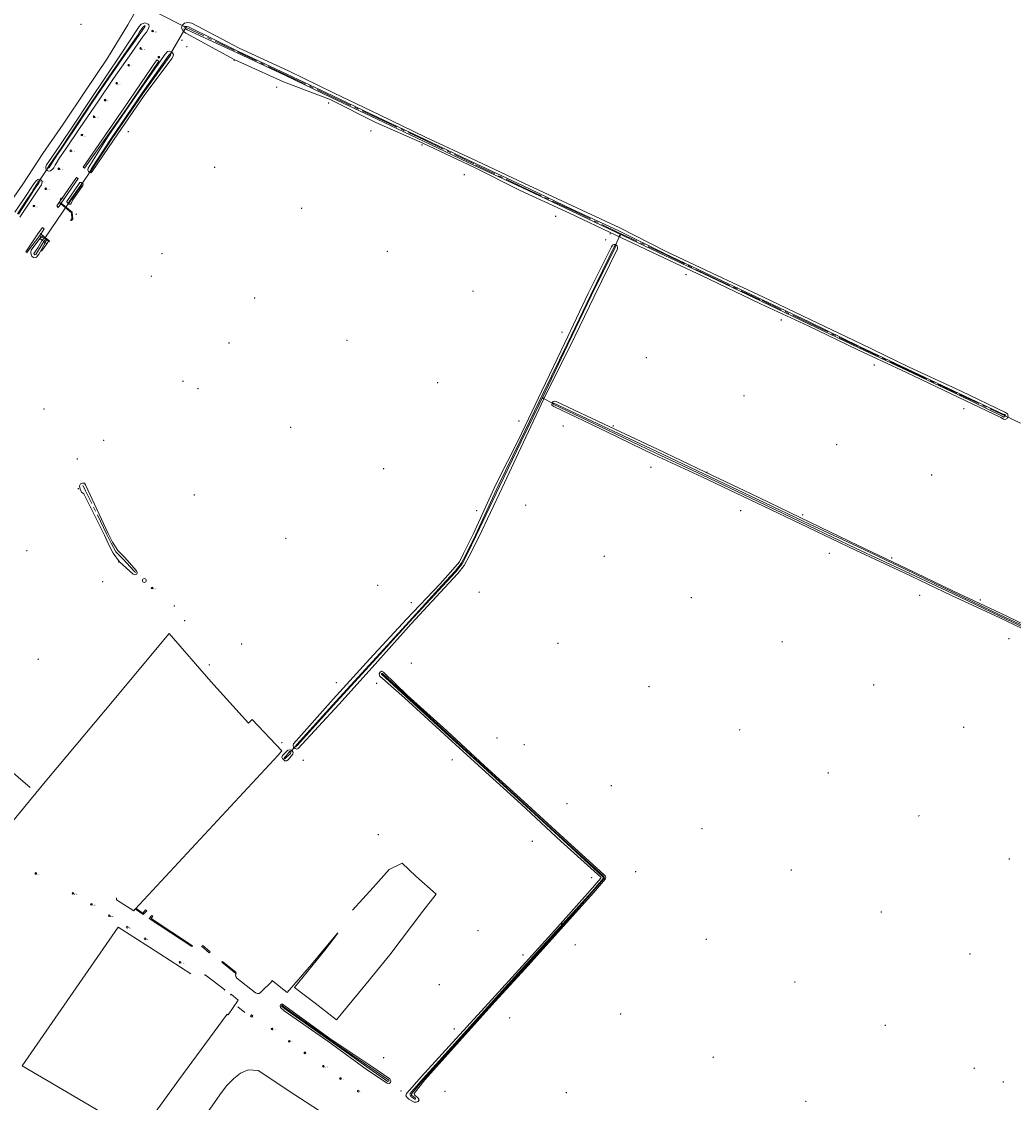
# Model space of a CAD drawing. Header units: metres. Extents: x 201324 to 204859, y 395661 to 398070.
# Tile 8 of 30: x 202990 to 203459, y 396081 to 396593. Entities that reach past the tile are written whole.
import ezdxf
from ezdxf.enums import TextEntityAlignment as Align

# ---------------------------------------------------------------- set-up
doc = ezdxf.new("R2010")
doc.units = ezdxf.units.M
doc.linetypes.add('AM-AS', pattern=[16, 10, -2, 2, -2])
for name, color, linetype, lineweight in [('B-ME-AM-AS_WATERGANG_SLOOT-G', 10, 'AM-AS', 18), ('B-ME-GR-BOOM-S', 90, 'Continuous', 25), ('B-ME-GW-WATERGANG_SLOOT-G', 90, 'Continuous', 18), ('B-ME-IE-MEUBILAIR_WEGMEUBILAIR_PAAL-S', 7, 'Continuous', 25), ('B-ME-IE-TERREINAFSCHEIDING_KUNSTMATIG_HEKWERK-G', 20, 'IE-TERREINAFSCHEIDING-KUNSTMATIG', 18), ('B-ME-IE-TERREINAFSCHEIDING_KUNSTMATIG_HEKWERK_RASTER-G', 30, 'IE-TERREINAFSCHEIDING-KUNSTMATIG', 18), ('B-ME-IE-TERREINAFSCHEIDING_KUNSTMATIG_MUUR-G', 90, 'IE-TERREINAFSCHEIDING-KUNSTMATIG-DICHT', 18), ('B-ME-IE-TERREINAFSCHEIDING_KUNSTMATIG_SCHUTTING-G', 90, 'IE-TERREINAFSCHEIDING-KUNSTMATIG-DICHT', 18), ('B-ME-IE-TERREINAFSCHEIDING_NATUURLIJK_HAAG-G', 60, 'IE-TERREINAFSCHEIDING-NATUURLIJK-HAAG', 18), ('B-ME-KW-KUNSTWERK_DUIKER-S', 170, 'Continuous', 25), ('B-ME-MO-ONDERZOEK_PEILBUIS-S', 150, 'Continuous', 25), ('B-ME-OG-HOOGTEPUNT-S', 7, 'Continuous', 25), ('B-ME-RI-BOB-S', 90, 'Continuous', 25), ('B-ME-RI-TERREINKAST-S', 7, 'Continuous', 25), ('B-ME-VH-KANTVERHARDING-G', 60, 'Continuous', 18), ('B-ME-WH-DUIKER-G', 150, 'Continuous', 18), ('X-XX-AL-VERWIJZING-S', 7, 'Continuous', 25)]:
    doc.layers.add(name, color=color, linetype=linetype, lineweight=lineweight)
doc.styles.add('NLCS-ISO', font='txt', dxfattribs={"height": 1.8})
doc.styles.add('NLCS-ISO-ANNOTATIVE-T18', font='txt', dxfattribs={"height": 1.8})
doc.linetypes.add('IE-TERREINAFSCHEIDING-KUNSTMATIG', pattern='A,4,[82,NLCS.SHX,S=0.75,R=90,X=0,Y=0],4,-2', length=10)
doc.linetypes.add('IE-TERREINAFSCHEIDING-KUNSTMATIG-DICHT', pattern='A,8,-1,[82,NLCS.SHX,S=0.75,R=90,X=0,Y=0],-1', length=10)
doc.linetypes.add('IE-TERREINAFSCHEIDING-NATUURLIJK-HAAG', pattern='A,7,-1.5,[67,NLCS.SHX,S=0.75,R=45,X=0,Y=0],-1.5', length=10)

# ---------------------------------------------------------------- blocks, each defined once
blk = doc.blocks.new('SOG-HOOGTEPUNT-SO')
for p, q in [((-0.5, 0), (0.5, 0)), ((0, 0.5), (0, -0.5))]:
    blk.add_line(p, q)
blk = doc.blocks.new('SGR-BOOM_NUMMER-SO')
at = {"linetype": 'ByBlock', "lineweight": 18}
h = blk.add_hatch(color=0, dxfattribs=at)
h.dxf.hatch_style = 1
edge = h.paths.add_edge_path()
edge.add_arc((0, 0), 0.25, 0, 360)
at = {"color": 0, "linetype": 'ByBlock', "lineweight": 18}
for radius in [2, 0.25]:
    blk.add_circle((0, 0), radius, dxfattribs=at)
at = {"color": 0, "linetype": 'ByBlock', "lineweight": -2, "style": 'NLCS-ISO-ANNOTATIVE-T18'}
for tag, p in [('SOORT', (2.5, -2.8)), ('DIAMETER', (2.5, -5.3))]:
    blk.add_attdef(tag, p, '', height=1.8, dxfattribs=at)
blk = doc.blocks.new('SKW-DUIKER-SO')
at = {"color": 0, "linetype": 'ByBlock', "lineweight": 18}
for points in [[(-1.7, 0.8), (-0.8, 0), (-1.7, -0.8)], [(-0.8, 0), (0.8, 0)], [(1.7, 0.8), (0.8, 0), (1.7, -0.8)]]:
    blk.add_lwpolyline(points, dxfattribs=at)
blk = doc.blocks.new('SRI-BOB-SO')
at = {"ltscale": 0.1, "style": 'NLCS-ISO'}
blk.add_attdef('B.O.B.', text='', height=1.8, dxfattribs=at).set_placement((0.1, 0), align=Align.BOTTOM_CENTER)
blk = doc.blocks.new('B-SMO-BODEM_PEILBUIS_1FILTER_DERDEN-SO')
h = blk.add_hatch(color=256)
h.paths.add_polyline_path([(0.3, 0.3, 0.674735), (-0.5, 0, 0.205372), (-0.3, -0.3)])
h.paths.add_polyline_path([(0.5, 0, 0.194219), (0.3, 0.3), (-0.3, -0.3, 0.659239)])
at = {"color": 0, "linetype": 'Continuous'}
blk.add_line((2.6, 2.5), (4.6, 2.5), dxfattribs=at)
at = {"color": 0, "linetype": 'Continuous', "flags": 128}
for points in [[(1.1, 1), (2.6, 2.5)], [(-2.3, -2.4), (-1, -1.1)]]:
    blk.add_lwpolyline(points, dxfattribs=at)
at = {"color": 0, "linetype": 'Continuous'}
for radius in [1.5, 0.475]:
    blk.add_circle((0, 0), radius, dxfattribs=at)
at = {"style": 'NLCS-ISO'}
blk.add_attdef('NR', (3, -1.6), '', height=2.5, dxfattribs=at)
blk = doc.blocks.new('SIE-WEG_PAAL_ALGEMEEN_TYPE_01-SO')
h = blk.add_hatch(color=256)
edge = h.paths.add_edge_path()
edge.add_arc((0, 0), 0.188, 0, 360)
at = {"ltscale": 0.5}
blk.add_circle((0, 0), 0.188, dxfattribs=at)
blk = doc.blocks.new('SAL-VERWIJZING_TEKST-SO')
at = {"color": 0, "linetype": 'ByBlock', "lineweight": -2, "style": 'NLCS-ISO-ANNOTATIVE-T18'}
blk.add_attdef('TEKST', text='', height=1.8, dxfattribs=at).set_placement((0, 0), align=Align.MIDDLE_CENTER)
blk = doc.blocks.new('SRI-TERREINKAST-SO')
at = {"color": 0, "linetype": 'ByBlock', "lineweight": 18}
for points in [[(-2, 2), (2, 2), (2, 1.68), (-2, 1.68)], [(-2, 1.52), (2, 1.52), (2, -2), (-2, -2)]]:
    blk.add_lwpolyline(points, close=True, dxfattribs=at)
at = {"color": 0, "linetype": 'ByBlock', "lineweight": 18, "style": 'NLCS-ISO'}
blk.add_text('rio', height=1.5, dxfattribs=at).set_placement((0, 0), align=Align.MIDDLE_CENTER)

msp = doc.modelspace()

# ---------------------------------------------------------------- linework, layer by layer
at = {"layer": 'B-ME-AM-AS_WATERGANG_SLOOT-G'}
for points in [[(203067.05, 396590.1, 11.66), (203091.95, 396578.19, 11.78), (203115.13, 396567.22, 11.73), (203136.49, 396557.1, 11.73), (203158.31, 396546.92, 11.62), (203180.23, 396536.53, 11.63), (203204.59, 396524.83, 11.63), (203226.48, 396514.37, 11.71), (203249.88, 396503.51, 11.63), (203271.69, 396493.01, 11.56), (203294.3, 396482.39, 11.67), (203315.56, 396471.99, 11.73), (203340.08, 396460.56, 11.77), (203362.06, 396450.14, 11.81), (203386.02, 396438.56, 11.86), (203408.66, 396427.91, 11.97), (203433.39, 396416.19, 11.86), (203454.96, 396406.02, 11.85)], [(203043.72, 396332.01, 12.9), (203043.07, 396332.7, 13.26), (203037.83, 396338.5, 13.34), (203034.49, 396341.86, 13.37), (203032.21, 396345.86, 13.39), (203030.1, 396350.26, 13.38), (203020.48, 396369.95, 13.06), (203020.11, 396370.62, 12.66), (203019.07, 396372.98, 12.53)]]:
    msp.add_polyline3d(points, dxfattribs=at)
at = {"layer": 'B-ME-GW-WATERGANG_SLOOT-G'}
for points in [[(203049.02, 396591.69, 13.47), (203048.24, 396591.92, 13.46), (203047.36, 396591.68, 13.39), (203046.51, 396591.24, 13.4), (203045.5, 396590.14, 13.27), (203044.16, 396588.26, 13.28), (203036.96, 396577.3, 13.15), (203029.63, 396566.27, 13.1), (203022.22, 396555.27, 13.11), (203014.79, 396544.03, 13.11), (203007.63, 396533.43, 13.17), (203002.73, 396526.35, 13.23), (203001.65, 396524.8, 13.28), (203001.31, 396523.88, 13.27), (203001.28, 396523.18, 13.32), (203001.53, 396522.55, 13.4), (203001.93, 396522.11, 13.46), (203002.23, 396521.9, 13.48), (203002.82, 396521.8, 13.52), (203003.55, 396521.91, 13.57), (203004.26, 396522.38, 13.63), (203005.07, 396523.4, 13.63), (203005.8, 396524.62, 13.61), (203007.77, 396528.03, 13.51), (203010.48, 396531.91, 13.51), (203017.62, 396542.48, 13.5), (203025.89, 396554.5, 13.53), (203033.38, 396565.58, 13.48), (203040.9, 396576.36, 13.59), (203047.38, 396585.56, 13.57), (203048.9, 396587.58, 13.63), (203049.76, 396588.92, 13.58), (203050.11, 396589.78, 13.61), (203050.17, 396590.37, 13.63), (203050.08, 396590.94, 13.61), (203049.77, 396591.35, 13.56)], [(203002.57, 396523.4, 12.47), (203002.7, 396523.38, 12.5), (203002.92, 396523.47, 12.5), (203003.21, 396523.94, 12.41), (203005.03, 396526.84, 12.35), (203005.35, 396527.35, 12.44), (203016.04, 396543.28, 12.44), (203023.32, 396554.32, 12.4), (203031.45, 396566.28, 12.41), (203038.53, 396576.55, 12.3), (203042.58, 396582.22, 12.3), (203045.5, 396586.2, 12.26), (203045.95, 396586.95, 12.14), (203047.08, 396588.51, 12.08), (203047.75, 396589.41, 12.08), (203048.17, 396590.05, 12.09), (203048.27, 396590.3, 12.12), (203048.21, 396590.46, 12.17), (203048.07, 396590.55, 12.16), (203047.89, 396590.44, 12.15), (203047.64, 396590.2, 12.13), (203047.23, 396589.83, 12.11), (203045.5, 396587.33, 12.13), (203045.1, 396586.51, 12.3), (203042.14, 396582.24, 12.29), (203038.26, 396576.65, 12.31), (203031.08, 396566.41, 12.38), (203023.13, 396554.62, 12.36), (203015.54, 396543.23, 12.45), (203008.55, 396532.74, 12.45), (203005.02, 396527.45, 12.39), (203004.74, 396526.98, 12.3), (203002.93, 396524.4, 12.39), (203002.56, 396523.94, 12.44), (203002.49, 396523.72, 12.47), (203002.48, 396523.53, 12.5)], [(203018.93, 396515.01, 13.09), (203019.08, 396515.63, 13.18), (203018.8, 396516.15, 13.26), (203018.23, 396516.49, 13.32), (203017.49, 396516.48, 13.34), (203017.08, 396515.98, 13.36), (203011.35, 396507.41, 13.4), (203011.4, 396506.9, 13.37), (203012.38, 396506.12, 13.26), (203013.08, 396506.18, 13.16), (203013.57, 396506.78, 13.1), (203014.11, 396508.26, 13.01)], [(203018.22, 396515.17, 12.68), (203018.58, 396515.76, 12.79), (203018.42, 396515.91, 12.8), (203017.89, 396515.18, 12.66), (203012.9, 396508.09, 12.77), (203012.12, 396506.84, 12.88), (203012.31, 396506.69, 12.86), (203013, 396507.7, 12.79)], [(203114.39, 396242.99, 14.14), (203115.16, 396242.93, 14.11), (203115.91, 396243.38, 14.1), (203118.08, 396246.12, 14.08), (203118.24, 396247.02, 14.02), (203117.66, 396247.81, 13.91), (203116.83, 396248.19, 13.93), (203115.86, 396248.06, 14.02), (203113.27, 396245.47, 14.04), (203112.99, 396244.73, 13.99), (203113.22, 396244.07, 14.1)], [(203116.21, 396246.91, 13.34), (203116.56, 396247.31, 13.34), (203116.91, 396247.29, 13.33), (203117.08, 396247.19, 13.29), (203117.16, 396246.87, 13.34), (203117, 396246.46, 13.34), (203114.43, 396243.98, 13.34), (203113.99, 396244.3, 13.14), (203115.21, 396245.55, 13.26)]]:
    msp.add_polyline3d(points, close=True, dxfattribs=at)
for points in [[(203067.52, 396587.02, 12.97), (203066.36, 396588.01, 13), (203065.58, 396589.39, 13.1), (203065.8, 396590.73, 13.18), (203066.93, 396591.72, 13.14), (203068.52, 396592.12, 13.08), (203070.35, 396591.82, 13.07), (203092.77, 396580, 12.81), (203116.04, 396569.3, 12.8), (203137.44, 396558.9, 12.65), (203159.09, 396548.37, 12.49), (203180.94, 396537.91, 12.52), (203205.32, 396526.49, 12.65), (203227.39, 396516.18, 12.63), (203272.75, 396494.94, 12.69), (203294.69, 396483.83, 12.66), (203316.44, 396473.6, 12.61), (203340.72, 396462.16, 12.71), (203362.72, 396451.6, 12.78), (203386.89, 396440.17, 12.79), (203409.26, 396429.29, 12.84), (203434.22, 396417.7, 12.86), (203455.07, 396407.64, 12.81), (203456.1, 396406.99, 13.04), (203456.42, 396405.99, 13.21), (203455.92, 396404.83, 13.26), (203455.02, 396404.4, 13.16), (203454.12, 396404.53, 13.06), (203452.85, 396405.24, 12.84)], [(203068.76, 396590.01, 11.72), (203068, 396590.21, 11.9), (203067.44, 396590.2, 11.93), (203067.12, 396589.81, 11.84), (203067.35, 396589.24, 11.87), (203068.24, 396588.58, 11.76), (203091.86, 396577.72, 11.93), (203114.99, 396566.8, 11.85), (203136.3, 396556.66, 11.93), (203157.97, 396546.34, 11.97), (203179.99, 396536.01, 11.76), (203204.42, 396524.31, 11.94), (203226.36, 396514.07, 11.92), (203249.68, 396503.03, 11.81), (203271.49, 396492.58, 11.74), (203293.98, 396481.98, 11.88), (203315.45, 396471.78, 11.85), (203339.88, 396460.15, 12.01), (203361.96, 396449.66, 12.07), (203385.74, 396438.21, 12.1), (203408.59, 396427.55, 12.14), (203433.2, 396415.84, 12.28), (203453.57, 396405.91, 12.1), (203454.34, 396405.5, 12.07), (203454.83, 396405.68, 11.99), (203454.96, 396406.02, 11.85), (203455.02, 396406.65, 12.16), (203454.27, 396406.77, 12.18)], [(203068.76, 396590.01, 11.72), (203092.13, 396578.57, 11.87), (203115.25, 396567.62, 11.81), (203136.73, 396557.61, 11.9), (203158.46, 396547.23, 11.61), (203180.44, 396536.9, 11.73), (203204.85, 396525.28, 11.9), (203226.68, 396514.97, 11.91), (203250.13, 396503.88, 11.63), (203272.03, 396493.66, 11.73), (203294.23, 396482.64, 11.93), (203315.74, 396472.4, 11.89), (203340.14, 396460.87, 12.03), (203362.27, 396450.51, 12.18), (203386.11, 396438.86, 12.07), (203408.81, 396428.22, 12.23), (203433.51, 396416.55, 12.2), (203454.27, 396406.77, 12.18)], [(203067.52, 396587.02, 12.97), (203090.42, 396574.64, 13.14), (203113.69, 396564.06, 12.95), (203135.83, 396555.63, 12.58), (203157.33, 396544.75, 12.59), (203179.62, 396535.03, 12.44), (203203.99, 396523.53, 12.47), (203225.66, 396512.62, 12.71), (203248.9, 396501.89, 12.6), (203270.92, 396491.5, 12.66), (203293.28, 396481.03, 12.72), (203315.05, 396470.69, 12.7), (203339.29, 396459.08, 12.84), (203361.79, 396448.62, 12.75), (203385.36, 396437.26, 12.68), (203408.25, 396426.53, 12.82), (203432.78, 396414.87, 12.81), (203452.85, 396405.24, 12.84)], [(203060.91, 396575.13, 13.26), (203061.5, 396576.1, 13.36), (203061.65, 396576.96, 13.39), (203061.28, 396577.73, 13.37), (203060.61, 396578.22, 13.37), (203059.78, 396578.47, 13.39), (203058.87, 396578.33, 13.39), (203057.86, 396577.08, 13.29), (203045.44, 396559.64, 13.46), (203030.79, 396538.26, 13.44), (203021.45, 396523.24, 13.5), (203021.27, 396522.35, 13.43), (203021.52, 396521.64, 13.33), (203022.03, 396521.19, 13.3), (203022.68, 396521.07, 13.23), (203023.32, 396521.6, 13.09)], [(203060.03, 396576.23, 12.13), (203060.3, 396576.57, 12.19), (203060.31, 396576.92, 12.19), (203060.06, 396577.2, 12.18), (203059.78, 396576.99, 12.17), (203059.52, 396576.68, 12.18), (203046.71, 396558.5, 12.49), (203032.2, 396537.28, 12.62), (203023.01, 396522.99, 12.62), (203022.39, 396521.98, 12.8), (203022.64, 396521.78, 12.77), (203023.18, 396522.58, 12.63)], [(203060.03, 396576.23, 12.13), (203047.09, 396558.27, 12.47), (203032.52, 396537.06, 12.6), (203023.18, 396522.58, 12.63)], [(203060.91, 396575.13, 13.26), (203047.88, 396557.58, 13.09), (203033.31, 396536.47, 12.98), (203023.32, 396521.6, 13.09)], [(202989.12, 396500.04, 13.48), (202994.15, 396507.53, 13.55), (202998.57, 396514.17, 13.67), (202999.3, 396515.28, 13.65), (202999.53, 396516.01, 13.63), (202999.57, 396516.7, 13.59), (202999.39, 396517.23, 13.54), (202998.79, 396517.81, 13.45), (202998.32, 396517.95, 13.42), (202997.6, 396517.81, 13.29), (202996.86, 396517.28, 13.22), (202996.05, 396516.23, 13.24), (202990.86, 396508.44, 13.29), (202986.71, 396502.36, 13.28)], [(202988.38, 396501.4, 12.74), (202992.2, 396507.34, 12.65), (202994.88, 396511.49, 12.64), (202995.75, 396512.84, 12.57), (202996.29, 396513.68, 12.39), (202997.26, 396515.04, 12.42), (202998.07, 396516.15, 12.56), (202998.15, 396516.41, 12.57), (202998.14, 396516.56, 12.58), (202998.08, 396516.66, 12.56), (202997.96, 396516.68, 12.53), (202997.8, 396516.59, 12.53), (202997.67, 396516.47, 12.54), (202996.85, 396515.27, 12.34), (202995.94, 396513.91, 12.39), (202995.34, 396512.97, 12.59), (202994.57, 396511.61, 12.63), (202991.86, 396507.56, 12.63), (202987.91, 396501.69, 12.71)], [(202999.21, 396490.77, 13.82), (202998.51, 396489.92, 13.74), (202994.37, 396484.37, 13.88), (202994.19, 396483.45, 13.94), (202994.36, 396482.45, 13.94), (202994.77, 396481.54, 13.89), (202995.48, 396480.93, 13.86), (202996.32, 396480.79, 13.81), (202996.95, 396481.06, 13.72), (202997.98, 396482.5, 13.51), (203000.79, 396487.29, 13.41), (203000.91, 396488.08, 13.41), (203001.9, 396489.3, 13.43)], [(203000.65, 396490.31, 12.64), (202999.67, 396489.09, 12.6), (202997.64, 396485.59, 12.75), (202995.68, 396482.91, 12.72), (202995.8, 396482.5, 12.76), (202996.2, 396482.22, 12.75), (202996.6, 396482.37, 12.81), (203000.39, 396488.53, 12.6), (203001.35, 396489.75, 12.59)], [(203268.83, 396486.04, 12.7), (203257.8, 396464, 12.75), (203246.77, 396440.56, 12.77), (203235.86, 396417.89, 12.74), (203224.77, 396394.81, 12.62), (203214.18, 396373.55, 12.79), (203203.59, 396350.42, 12.77), (203198.85, 396340.97, 12.81), (203196.93, 396336.98, 12.82), (203193.75, 396333.46, 12.88), (203187.88, 396326.67, 12.85), (203171.86, 396309.92, 13.49), (203154.57, 396291.22, 13.57), (203137.19, 396272.19, 13.66), (203118.41, 396250.94, 13.71), (203118.24, 396250.15, 13.75), (203118.49, 396249.33, 13.77), (203119.27, 396248.78, 13.78), (203120.03, 396248.55, 13.83), (203120.72, 396248.74, 13.88)], [(203270.04, 396486.07, 11.98), (203270.32, 396486.32, 11.93), (203270.54, 396486.24, 11.93), (203270.52, 396485.69, 11.9), (203259.42, 396463.1, 12.03), (203248.17, 396439.87, 12.02), (203237.4, 396417.31, 11.98), (203226.11, 396393.94, 12.09), (203215.84, 396372.65, 11.99), (203204.83, 396349.5, 12.09), (203200.35, 396340.29, 12.1), (203198.14, 396336.04, 12.12), (203195.2, 396332.38, 12.13), (203189, 396325.64, 12.19), (203173.3, 396308.67, 12.38), (203156.1, 396289.72, 12.49), (203138.75, 396270.8, 12.61), (203120.38, 396250.39, 12.88), (203119.52, 396249.75, 12.89), (203119.45, 396249.87, 12.84), (203119.99, 396250.7, 12.92)], [(203270.04, 396486.07, 11.98), (203259.07, 396463.27, 12.01), (203247.84, 396440.01, 12.03), (203236.82, 396417.49, 11.97), (203225.58, 396394.24, 12.07), (203215.23, 396372.98, 11.99), (203204.47, 396349.73, 12.06), (203199.97, 396340.44, 12.12), (203197.78, 396336.21, 12.09), (203194.88, 396332.68, 12.12), (203188.62, 396325.93, 12.16), (203173.09, 396308.85, 12.37), (203155.74, 396290, 12.49), (203138.52, 396271.02, 12.62), (203119.99, 396250.7, 12.92)], [(203268.83, 396486.04, 12.7), (203269.31, 396486.81, 12.69), (203269.92, 396487.18, 12.7), (203270.65, 396487.14, 12.7), (203271.36, 396486.61, 12.73), (203271.65, 396485.91, 12.69), (203271.59, 396485.05, 12.72), (203260.67, 396462.46, 12.82), (203249.21, 396439.05, 12.83), (203238.16, 396416.79, 12.74), (203226.98, 396393.33, 12.78), (203217.08, 396371.97, 12.93), (203206.15, 396348.69, 13.01), (203201.54, 396339.74, 12.9), (203199.11, 396335.35, 12.93), (203196.15, 396331.57, 12.86), (203189.93, 396324.79, 12.93), (203174.17, 396307.79, 13.15), (203157.08, 396288.69, 13.33), (203139.88, 396269.62, 13.64), (203120.72, 396248.74, 13.88)], [(203565.93, 396259.62, 12.77), (203543.27, 396270.06, 12.62), (203520.72, 396280.65, 12.53), (203499.52, 396290.6, 12.65), (203476.08, 396301.66, 12.6), (203452.8, 396312.75, 12.56), (203430.48, 396323.22, 12.47), (203408.34, 396333.95, 12.53), (203385.52, 396344.84, 12.54), (203362.93, 396355.65, 12.63), (203338.54, 396367.48, 12.77), (203312.88, 396379.54, 12.7), (203290.51, 396390.29, 12.75), (203268, 396400.82, 12.7), (203242.58, 396412.91, 12.69), (203241.78, 396413.06, 12.63), (203241.17, 396412.82, 12.66), (203240.83, 396412.3, 12.66), (203240.63, 396411.66, 12.64), (203240.64, 396411.19, 12.65), (203241.01, 396410.78, 12.62), (203241.6, 396410.57, 12.58)], [(203565.01, 396257.53, 12.07), (203542.77, 396268.34, 12.03), (203519.85, 396279.18, 11.95), (203498.69, 396289.38, 11.94), (203475.49, 396300.47, 11.87), (203452.13, 396311.52, 11.94), (203430.01, 396322.05, 11.84), (203407.57, 396332.62, 11.95), (203384.56, 396343.41, 11.88), (203362.16, 396354.13, 11.87), (203337.89, 396365.78, 11.93), (203312.04, 396377.99, 11.85), (203289.49, 396388.59, 11.98), (203267.12, 396399.32, 11.94), (203241.31, 396411.58, 12.06), (203241.52, 396412.08, 12.03)], [(203565.65, 396258.7, 12.08), (203543.03, 396269.33, 11.99), (203520.24, 396279.88, 11.81), (203499.09, 396290.03, 11.91), (203475.84, 396301.1, 11.93), (203452.36, 396312.07, 11.88), (203430.15, 396322.78, 11.88), (203407.96, 396333.37, 11.91), (203385.1, 396344.23, 11.81), (203362.51, 396354.86, 11.83), (203337.98, 396366.54, 11.86), (203312.41, 396378.7, 11.85), (203289.95, 396389.39, 11.99), (203267.48, 396399.94, 11.84), (203241.52, 396412.08, 12.03)], [(203564.4, 396256.88, 12.83), (203542.4, 396267.48, 12.82), (203519.41, 396278.28, 12.73), (203498.09, 396288.6, 12.69), (203475.09, 396299.71, 12.6), (203451.73, 396310.92, 12.51), (203429.65, 396321.17, 12.52), (203407.17, 396331.87, 12.62), (203384.19, 396342.65, 12.67), (203361.84, 396353.33, 12.62), (203337.35, 396364.9, 12.79), (203311.55, 396377.23, 12.66), (203288.93, 396387.7, 12.84), (203266.62, 396398.52, 12.75), (203241.6, 396410.57, 12.58)], [(203044.29, 396332.76, 13.85), (203044.62, 396331.96, 13.83), (203044.33, 396331.16, 13.89), (203043.49, 396330.91, 14.05), (203042.64, 396331.25, 14.15), (203036.21, 396337.09, 14.08), (203033.12, 396341.15, 14.05), (203030.98, 396345.39, 14.02), (203029.04, 396349.67, 14.01), (203019.32, 396369.16, 13.7), (203018.3, 396370.05, 13.72), (203017.57, 396371.45, 13.62), (203017.32, 396372.93, 13.51), (203017.77, 396373.91, 13.59), (203018.64, 396374.33, 13.58), (203019.68, 396374.22, 13.62), (203020.05, 396373.39, 13.6)], [(203044.29, 396332.76, 13.85), (203038.49, 396339.21, 13.79), (203035.41, 396342.36, 13.87), (203032.95, 396346.31, 13.85), (203030.88, 396350.38, 13.81), (203020.05, 396373.39, 13.6)], [(203173.4, 396087.36, 13.79), (203178.89, 396093.53, 13.75), (203195.39, 396111.67, 13.58), (203212.28, 396130.18, 13.44), (203226.54, 396145.82, 13.41), (203241.97, 396162.92, 13.44), (203258.81, 396181.57, 13.24), (203263.83, 396187.51, 13.1), (203263.84, 396188, 13.08), (203244.84, 396205.04, 13.27), (203226.05, 396222.42, 13.27), (203207.72, 396239.1, 13.26), (203189.65, 396255.61, 13.3), (203171.02, 396272.75, 13.21), (203159.27, 396283.07, 13.47), (203159, 396284.03, 13.4), (203159.42, 396284.95, 13.31), (203160.14, 396285.28, 13.35), (203160.97, 396284.91, 13.27)], [(203174.4, 396086.56, 13.22), (203179.75, 396092.69, 13.09), (203196.18, 396110.86, 13.03), (203213.04, 396129.67, 13.07), (203227.11, 396145.2, 12.94), (203242.69, 396162.42, 13.02), (203259.53, 396181.04, 12.75), (203264.85, 396187.39, 12.82), (203264.9, 396187.68, 12.8), (203264.81, 396187.98, 12.8), (203264.58, 396188.33, 12.79), (203245.63, 396205.77, 12.72), (203226.72, 396223.04, 12.7), (203208.24, 396239.89, 12.73), (203190.27, 396256.26, 12.7), (203171.53, 396273.44, 12.91), (203160.13, 396284, 12.83), (203160.11, 396284.19, 12.81), (203160.3, 396284.28, 12.83), (203160.47, 396284.25, 12.85)], [(203174.4, 396086.56, 13.22), (203173.59, 396085.59, 13.29), (203173.52, 396085.34, 13.27), (203173.59, 396084.96, 13.27), (203173.98, 396084.31, 13.17), (203175.79, 396082.92, 13.16), (203176.08, 396083.02, 13.14), (203176.19, 396083.27, 13.13), (203175.96, 396083.62, 13.08), (203174.26, 396084.94, 13.16), (203174.33, 396085.33, 13.25), (203174.64, 396085.78, 13.22), (203180.05, 396092.45, 13.09), (203196.43, 396110.68, 13.05), (203213.31, 396129.4, 13.07), (203227.45, 396144.95, 12.94), (203243.06, 396162.14, 13.01), (203259.71, 396180.88, 12.75), (203265.25, 396187.1, 12.8), (203265.44, 396187.57, 12.78), (203265.18, 396188.07, 12.81), (203264.74, 396188.79, 12.78), (203245.83, 396205.98, 12.74), (203226.89, 396223.21, 12.74), (203208.52, 396240.17, 12.76), (203190.57, 396256.59, 12.72), (203171.89, 396273.69, 12.98), (203160.47, 396284.25, 12.85)], [(203173.4, 396087.36, 13.79), (203171.94, 396085.73, 13.79), (203171.61, 396084.62, 13.89), (203172.3, 396083.66, 13.94), (203173.06, 396082.93, 13.94), (203175.48, 396081.63, 13.94), (203176.4, 396081.54, 13.89), (203177.36, 396081.81, 13.87), (203177.94, 396082.61, 13.74), (203177.39, 396083.48, 13.64), (203175.62, 396085.02, 13.54), (203175.48, 396085.28, 13.56), (203175.5, 396085.62, 13.54), (203180.57, 396092.15, 13.53), (203196.93, 396110.34, 13.36), (203213.72, 396129.04, 13.26), (203227.99, 396144.53, 13.27), (203243.52, 396161.79, 13.24), (203260.36, 396180.53, 13.05), (203266.03, 396187.13, 12.99), (203266.11, 396187.86, 13), (203265.93, 396188.47, 12.96), (203265.12, 396189.15, 12.98), (203246.29, 396206.44, 13.09), (203227.36, 396223.78, 13.15), (203208.77, 396240.55, 13.05), (203190.91, 396257.09, 13.05), (203172.21, 396273.99, 13.12), (203160.97, 396284.91, 13.27)], [(203115.02, 396126.63, 14.61), (203113.29, 396127.92, 14.64), (203112.74, 396127.92, 14.64), (203112.33, 396127.63, 14.7), (203112.08, 396127.05, 14.68), (203112.3, 396126.25, 14.7), (203114.06, 396124.8, 14.65), (203134.66, 396110.33, 14.2), (203153.5, 396096.66, 14.05), (203162.73, 396090.47, 13.92)], [(203114.54, 396126.18, 14.47), (203113.17, 396127.34, 14.52), (203112.88, 396127.37, 14.51), (203112.73, 396127.16, 14.52), (203112.8, 396126.93, 14.54), (203114.42, 396125.69, 14.44), (203135.2, 396111.02, 13.98), (203154.25, 396097.55, 13.79), (203163.09, 396091.39, 13.77)], [(203114.54, 396126.18, 14.47), (203135.41, 396111.23, 13.96), (203154.51, 396098.05, 13.79), (203163.58, 396091.88, 13.76), (203163.62, 396091.65, 13.76), (203163.41, 396091.41, 13.76), (203163.09, 396091.39, 13.77)], [(203115.02, 396126.63, 14.61), (203135.61, 396111.62, 14.08), (203155.02, 396098.75, 14.03), (203164.08, 396092.58, 13.86), (203164.53, 396091.72, 13.82), (203164.33, 396090.9, 13.85), (203163.66, 396090.4, 13.89), (203162.73, 396090.47, 13.92)]]:
    msp.add_polyline3d(points, dxfattribs=at)
at = {"layer": 'B-ME-IE-TERREINAFSCHEIDING_KUNSTMATIG_HEKWERK-G'}
for points in [[(203007.88, 396506.75, 13.97), (203008.38, 396506.29, 13.99), (203013.52, 396502.16, 14.06), (203013.73, 396499.2, 14.07), (203013.03, 396498.42, 14.14)], [(202998.71, 396492.3, 14.06), (203002.83, 396488.96, 14.12)], [(203111.27, 396245.68, 14.23), (203112.89, 396247.66, 14.1), (203098.98, 396262.48, 14.02), (203097.16, 396260.77, 14.12), (203079.32, 396280.51, 14.31), (203059.62, 396303.11, 14.34), (203029.56, 396267.04, 14.76), (203001.9, 396233.92, 15.05), (202993.7, 396224.06, 15.23), (202982.84, 396211.01, 15.55)], [(203111.27, 396245.68, 14.23), (203043.65, 396172.78, 15.6)], [(203087.05, 396123.24, 15.07), (203064.3, 396092.08, 14.63), (203046.83, 396068.19, 14.3), (203044.35, 396067.78, 14.31), (203027.16, 396076.91, 14.53)], [(203092.07, 396126.66, 15), (203095.47, 396124.03, 14.95)]]:
    msp.add_polyline3d(points, dxfattribs=at)
at = {"layer": 'B-ME-IE-TERREINAFSCHEIDING_KUNSTMATIG_HEKWERK_RASTER-G'}
for points in [[(203048.72, 396606.26, 13.22), (203040.2, 396590.95, 13.23), (203030.51, 396575.2, 13.06), (203020.14, 396559.73, 13.1), (203009.51, 396543.94, 13.12), (202999.97, 396530.21, 13.19), (202990.48, 396515.71, 13.24), (202981.73, 396502.83, 13.28)], [(202993.89, 396230.28, 15.14), (202966.46, 396253.89, 14.96), (202962.24, 396248.94, 14.98)], [(203139.42, 396161.54, 14.51), (203133.25, 396153.5, 14.59), (203118.99, 396135.82, 14.7), (203128.69, 396128.32, 14.43), (203138.79, 396120.41, 14.22), (203151.39, 396135.7, 14.29), (203164.05, 396151.25, 13.97), (203179.68, 396171.92, 13.6), (203185.87, 396179.89, 13.66), (203176.36, 396188.43, 13.63), (203169.89, 396194.5, 13.78), (203163.68, 396191.53, 13.99), (203156.07, 396183.05, 14.05), (203146.38, 396172.35, 14.24)], [(203069.97, 396142.23, 15.34), (203050.43, 396154.77, 15.4), (203035.5, 396164.34, 15.7), (202990.18, 396098.77, 14.6)], [(203027.16, 396076.91, 14.53), (203009.3, 396087.61, 14.56), (202990.18, 396098.77, 14.6)], [(203074.04, 396071.26, 12.18), (203084.48, 396086.14, 12.18), (203086.98, 396089.38, 12.24), (203090.23, 396092.73, 12.26), (203093.4, 396095.26, 12.35), (203097, 396096.77, 12.37), (203101.76, 396096.47, 12.37), (203119.08, 396085.04, 12.35), (203132.98, 396075.97, 12.36)]]:
    msp.add_polyline3d(points, dxfattribs=at)
at = {"layer": 'B-ME-IE-TERREINAFSCHEIDING_KUNSTMATIG_MUUR-G'}
for points in [[(203008.1, 396506.68, 13.96), (203008.33, 396506.85, 13.84), (203008.55, 396506.67, 13.78), (203013.79, 396502.33, 13.39), (203014.08, 396499.15, 13.41), (203013.52, 396498.49, 13.47)], [(203008.1, 396506.68, 13.96), (203008.41, 396506.38, 13.99), (203013.53, 396502.24, 14.11), (203013.86, 396499.29, 14.15), (203013.13, 396498.48, 14.14)], [(202999.02, 396491.96, 14.15), (202998.78, 396492.11, 14.16), (202998.72, 396491.98, 14.15), (202998.49, 396491.4, 13.87), (202999.21, 396490.77, 13.82), (202999.57, 396490.5, 13.44), (202999.9, 396490.91, 13.49), (203000.65, 396490.31, 12.64), (203001.35, 396489.75, 12.59), (203001.9, 396489.3, 13.43), (203002.7, 396488.7, 13.45), (203002.36, 396488.25, 13.42)], [(202999.02, 396491.96, 14.15), (203003.1, 396488.73, 14.14), (203002.75, 396488.33, 14.14)], [(203091.12, 396142.33, 15.14), (203091.07, 396141.77, 15.13), (203091.24, 396140.94, 15.11), (203091.74, 396140.17, 15.11), (203100.45, 396133.24, 14.98), (203101.45, 396132.91, 15.05), (203102.23, 396132.99, 15.04), (203102.93, 396133.41, 15.04), (203108.46, 396138.98, 15.05)]]:
    msp.add_polyline3d(points, dxfattribs=at)
at = {"layer": 'B-ME-IE-TERREINAFSCHEIDING_KUNSTMATIG_SCHUTTING-G'}
msp.add_polyline3d([(203002.36, 396488.25, 13.42), (203001.81, 396487.36, 13.41), (202999.37, 396483.99, 13.46)], dxfattribs=at)
at = {"layer": 'B-ME-IE-TERREINAFSCHEIDING_NATUURLIJK_HAAG-G'}
for points in [[(203019.69, 396523.16, 13.73), (203018.95, 396523.7, 13.88), (203038.44, 396551.78, 13.62), (203053.78, 396574.38, 13.81)], [(203019.69, 396523.16, 13.73), (203039.49, 396551.24, 13.42), (203054.79, 396573.76, 13.49), (203053.78, 396574.38, 13.81)], [(203008.55, 396506.67, 13.78), (203016.61, 396518.28, 13.7), (203015.83, 396518.84, 13.89), (203010.52, 396511.01, 13.81), (203006.51, 396505.32, 14.09), (203007.18, 396504.65, 14.05), (203008.38, 396506.29, 13.99), (203008.41, 396506.38, 13.99)], [(202999.02, 396491.96, 14.15), (202999, 396492.07, 14.11), (203000.61, 396494.55, 14.09), (202999.77, 396495.16, 14.06), (202997.63, 396492.1, 14.04), (202991.89, 396483.71, 14.12), (202992.41, 396483.36, 14.03), (202998.49, 396491.4, 13.87)], [(203034.71, 396178.16, 15.76), (203034.77, 396177.16, 15.73), (203042.9, 396172.03, 15.65), (203043.48, 396172.79, 15.62)], [(203108.46, 396138.98, 15.05), (203115.42, 396133.47, 14.84), (203126.99, 396146.73, 14.81), (203132.97, 396153.88, 14.62), (203139.4, 396161.56, 14.52)], [(203074.93, 396155.26, 15.19), (203078.53, 396152.14, 15.17), (203079.01, 396152.62, 15.16), (203075.37, 396155.76, 15.2)], [(203091.35, 396142.83, 15.15), (203084.87, 396148.01, 15.18), (203084.57, 396147.7, 15.18), (203091.12, 396142.33, 15.14)], [(203076.25, 396141.53, 15.21), (203076.63, 396141.82, 15.19), (203086.01, 396134.62, 15.09), (203085.77, 396134.31, 15.11)], [(203088.63, 396132.22, 15.1), (203088.92, 396132.61, 15.04), (203092.34, 396129.82, 15.06), (203087.51, 396122.79, 14.98), (203087.05, 396123.24, 15.07)]]:
    msp.add_polyline3d(points, dxfattribs=at)
for points in [[(203043.75, 396172.74, 15.59), (203047.36, 396170.22, 15.7), (203049.11, 396172.1, 15.62), (203048.55, 396172.45, 15.62), (203047.23, 396170.91, 15.65), (203044.12, 396173.13, 15.54)], [(203051.24, 396168.42, 15.59), (203051.91, 396169.48, 15.56), (203051.42, 396169.87, 15.66), (203050.26, 396168.44, 15.64), (203070.43, 396155.15, 15.3), (203070.7, 396155.5, 15.28)]]:
    msp.add_polyline3d(points, close=True, dxfattribs=at)
msp.add_circle((203047.93, 396328.22, 14.11), 0.918, dxfattribs=at)
at = {"layer": 'B-ME-VH-KANTVERHARDING-G'}
msp.add_polyline3d([(202998.51, 396489.92, 13.74), (202999.67, 396489.09, 12.6), (203000.39, 396488.53, 12.6), (203000.91, 396488.08, 13.41), (203001.81, 396487.36, 13.41)], dxfattribs=at)
at = {"layer": 'B-ME-WH-DUIKER-G'}
for points in [[(203054.33, 396596.56, 11.63), (203067.05, 396590.1, 11.66)], [(203067.01, 396588.98, 11.97), (203060.34, 396577.27, 12)], [(202998.07, 396516.93, 12.28), (203002.42, 396523.45, 12.21)], [(203022.53, 396521.82, 12.61), (203018.55, 396516.01, 12.58)], [(203012.21, 396506.75, 13.03), (203000.89, 396490.15, 12.57)], [(203272.72, 396491.29, 11.81), (203270.53, 396486.45, 11.82)], [(203241.25, 396411.87, 11.93), (203236.39, 396414.47, 11.92)], [(203454.96, 396406.02, 11.85), (203462.24, 396402.64, 11.74)], [(203119.47, 396249.79, 12.94), (203116.9, 396247.15, 13.15)]]:
    msp.add_polyline3d(points, dxfattribs=at)

# ---------------------------------------------------------------- block references
at = {"layer": 'B-ME-GR-BOOM-S', "xscale": 0.2, "yscale": 0.2, "zscale": 0.2}
for p, values in [((203051.82, 396588.06, 14.21), {'SOORT': 'd=0.50'}), ((203046.19, 396579.83, 14.04), {'SOORT': 'd=0.35'}), ((203054.82, 396575.66, 14.07), {'SOORT': 'd=0.90'}), ((203040.55, 396571.87, 14.11), {'SOORT': 'd=0.40'}), ((203034.88, 396563.39, 14.06), {'SOORT': 'd=0.40'}), ((203029.41, 396555.4, 14.08), {'SOORT': 'd=0.50'}), ((203024.11, 396547.52, 14.18), {'SOORT': 'd=0.45'}), ((203018.39, 396538.89, 14.07), {'SOORT': 'd=0.50'}), ((203013.2, 396531.4, 14.07), {'SOORT': 'd=0.40'}), ((203007.55, 396522.91, 14.14), {'SOORT': 'd=0.50'}), ((203001.28, 396513.48, 14.21), {'SOORT': 'd=0.40'}), ((202995.71, 396505.32, 14.24), {'SOORT': 'd=0.45'}), ((203051.63, 396324.66, 13.99), {'SOORT': 'd=1.15'}), ((202996.61, 396189.72, 15.63), {'SOORT': 'd=0.60'}), ((203014.18, 396180.29, 15.78), {'SOORT': 'd=0.60'}), ((203022.92, 396175.08, 15.73), {'SOORT': 'd=0.60'}), ((203031.38, 396169.72, 15.8), {'SOORT': 'd=0.50'}), ((203039.81, 396164.3, 15.72), {'SOORT': 'd=0.40'}), ((203245.42, 396165.84, 13.32), {'SOORT': 'd=0.10'}), ((203048.31, 396158.79, 15.7), {'SOORT': 'd=0.40'}), ((203064.78, 396147.69, 15.49), {'SOORT': 'd=0.40'}), ((203108.3, 396116.16, 14.68), {'SOORT': 'd=0.50'}), ((203116.42, 396110.35, 14.75), {'SOORT': 'd=0.60'}), ((203123.85, 396104.87, 14.62), {'SOORT': 'd=0.25'}), ((203132.57, 396098.57, 14.55), {'SOORT': 'd=0.30'}), ((203140.69, 396092.7, 14.5), {'SOORT': 'd=0.65'}), ((203149.05, 396086.76, 14.39), {'SOORT': 'd=0.35'})]:
    msp.add_blockref('SGR-BOOM_NUMMER-SO', p, dxfattribs=at).add_auto_attribs(values)
at = {"layer": 'B-ME-IE-MEUBILAIR_WEGMEUBILAIR_PAAL-S', "xscale": 0.2, "yscale": 0.2, "zscale": 0.2}
msp.add_blockref('SIE-WEG_PAAL_ALGEMEEN_TYPE_01-SO', (203061.71, 396588.58, 14.1), dxfattribs=at)
at = {"layer": 'B-ME-KW-KUNSTWERK_DUIKER-S', "xscale": 0.2, "yscale": 0.2, "zscale": 0.2}
for p in [(203067.01, 396588.98, 11.97), (203067.05, 396590.1, 11.66), (203060.34, 396577.27, 12), (203002.42, 396523.45, 12.21), (203022.53, 396521.82, 12.61), (202998.07, 396516.93, 12.28), (203018.55, 396516.01, 12.58), (203012.21, 396506.75, 13.03), (203272.72, 396491.29, 11.81), (203000.89, 396490.15, 12.57), (203270.53, 396486.45, 11.82), (203236.39, 396414.47, 11.92), (203241.25, 396411.87, 11.93), (203454.96, 396406.02, 11.85), (203116.9, 396247.15, 13.15), (203119.47, 396249.79, 12.94)]:
    msp.add_blockref('SKW-DUIKER-SO', p, dxfattribs=at)
at = {"layer": 'B-ME-MO-ONDERZOEK_PEILBUIS-S', "xscale": 0.2, "yscale": 0.2, "zscale": 0.2}
msp.add_blockref('B-SMO-BODEM_PEILBUIS_1FILTER_DERDEN-SO', (203008.62, 396508.72, 13.89), dxfattribs=at)
at = {"layer": 'B-ME-OG-HOOGTEPUNT-S', "xscale": 0.2, "yscale": 0.2, "zscale": 0.2}
for p in [(203017.97, 396591.22, 13.06), (203065.67, 396583.81, 13.6), (203067.95, 396580.78, 13.44), (203090.37, 396574.25, 13.11), (203110.5, 396561.53, 13.05), (203135.02, 396554.05, 12.85), (203040.28, 396540.62, 13.05), (203155, 396540.91, 12.68), (203179.18, 396534.26, 12.55), (203081.11, 396523.67, 13.15), (203199.17, 396520.27, 12.66), (203015.68, 396501.5, 13.29), (203122.24, 396504.35, 13.09), (203242.36, 396500.53, 12.68), (203268.12, 396492.21, 12.73), (203265.92, 396489.37, 12.66), (203056.26, 396482.78, 13.46), (203162.82, 396483.92, 12.65), (203051.2, 396472.19, 13.48), (203303.99, 396472.93, 13.01), (203203.3, 396465.07, 12.69), (203100.04, 396461.87, 13.22), (203349.03, 396451.51, 13.07), (203245.41, 396445.73, 12.75), (203087.87, 396440.62, 13.83), (203143.72, 396441.8, 12.97), (203285.29, 396433.72, 12.77), (203393.03, 396430.18, 13.16), (203066.17, 396422.48, 14.07), (203073.3, 396419.01, 14.04), (203186.57, 396421.83, 12.64), (203331.43, 396415.62, 12.71), (203000.48, 396409.34, 13.41), (203435.34, 396409.62, 13.37), (203225.02, 396403.69, 12.65), (203117.07, 396400.68, 13.89), (203245.92, 396401.29, 12.78), (203269.62, 396401.43, 12.7), (203028.68, 396394.55, 13.77), (203375.14, 396392.6, 12.65), (203016.15, 396385.77, 13.68), (203161.03, 396381.13, 13.14), (203287.37, 396381.81, 13.1), (203313.93, 396379.48, 12.73), (203420.14, 396378.2, 12.91), (203016.66, 396371.75, 13.71), (203071.45, 396368.74, 14.2), (203228.08, 396363.92, 12.99), (203205.05, 396361.38, 12.9), (203329.81, 396361.32, 13.07), (203359.08, 396359.34, 12.49), (203114.76, 396348.19, 14.12), (202992.31, 396342.48, 14.17), (203265.29, 396339.75, 13.05), (203371.77, 396341.09, 12.96), (203401.19, 396338.95, 12.5), (203035.78, 396336.99, 14.18), (203028.18, 396327.82, 14.38), (203158.23, 396326, 13.7), (203206.22, 396322.74, 12.96), (203174.12, 396317.8, 13.32), (203306.55, 396320.18, 13.14), (203414.48, 396321.24, 12.84), (203443.18, 396319.09, 12.44), (203062.11, 396316.26, 14.02), (203066.98, 396309.33, 14.04), (203093.86, 396298.21, 14.09), (203243.43, 396298.55, 12.99), (203349.46, 396299.3, 13.27), (203456.71, 396300.74, 12.82), (202997.75, 396291.11, 14.72), (203078.63, 396288.39, 13.83), (203174.13, 396289.2, 13.16), (203138.68, 396279.92, 13.7), (203157.72, 396279.76, 13.53), (203286.52, 396278.12, 13.15), (203392.67, 396278.91, 13.31), (203329.28, 396257.69, 13.3), (203435.21, 396258.89, 13.41), (203112.88, 396251.66, 13.8), (203214.66, 396253.78, 13.07), (203227.46, 396250.64, 13.15), (203122.96, 396243.27, 13.96), (203193.45, 396243.5, 13.38), (203371.27, 396237.36, 13.39), (203268.66, 396231.24, 13.11), (203247.75, 396222.84, 13.1), (203414.1, 396216.99, 13.58), (203311.56, 396211.02, 13.18), (203158.53, 396208.11, 13.8), (203231.36, 396204.99, 13.5), (203456.87, 396196.6, 13.57), (203280.19, 396190.68, 13.11), (203353.76, 396191.35, 13.41), (203259.39, 396187.76, 13.24), (203396.32, 396171.53, 13.42), (203205.67, 396162.69, 13.6), (203313.6, 396158.68, 13.2), (203251.62, 396156.02, 13.37), (203226.92, 396151.22, 13.48), (203438.27, 396151.76, 13.6), (203091.21, 396142.25, 15.28), (203108.29, 396139.03, 15.07), (203355.45, 396138.38, 13.33), (203187.33, 396137.25, 13.66), (203273.08, 396123.37, 13.26), (203220.64, 396121.49, 13.44), (203398.23, 396117.93, 13.48), (203194.44, 396116.27, 13.56), (203161.01, 396102.68, 14.04), (203316.87, 396102.85, 13.27), (203440.29, 396097.7, 13.52), (203169.25, 396086.85, 13.89), (203190.09, 396086.73, 13.68), (203453.95, 396091.15, 13.47), (203247.46, 396086.13, 13.4), (203360.63, 396081.99, 13.38)]:
    msp.add_blockref('SOG-HOOGTEPUNT-SO', p, dxfattribs=at)
at = {"layer": 'B-ME-RI-BOB-S', "xscale": 0.2, "yscale": 0.2, "zscale": 0.2}
for p in [(203018.95, 396373.03, 12.63), (203043.62, 396331.91, 13.23), (203114.06, 396244.16, 13.32)]:
    msp.add_blockref('SRI-BOB-SO', p, dxfattribs=at).add_auto_attribs({'B.O.B.': 'Lozing'})
at = {"layer": 'B-ME-RI-TERREINKAST-S', "xscale": 0.2, "yscale": 0.2, "zscale": 0.2, "rotation": 327.5260449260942}
msp.add_blockref('SRI-TERREINKAST-SO', (203098.66, 396122.32, 14.61), dxfattribs=at)
at = {"layer": 'X-XX-AL-VERWIJZING-S', "xscale": 0.2, "yscale": 0.2, "zscale": 0.2}
for p in [(203002.42, 396523.45, 12.21), (202998.07, 396516.93, 12.28)]:
    msp.add_blockref('SAL-VERWIJZING_TEKST-SO', p, dxfattribs=at).add_auto_attribs({'TEKST': 'BETON ROND 0.30'})

doc.saveas('drawing.dxf')
